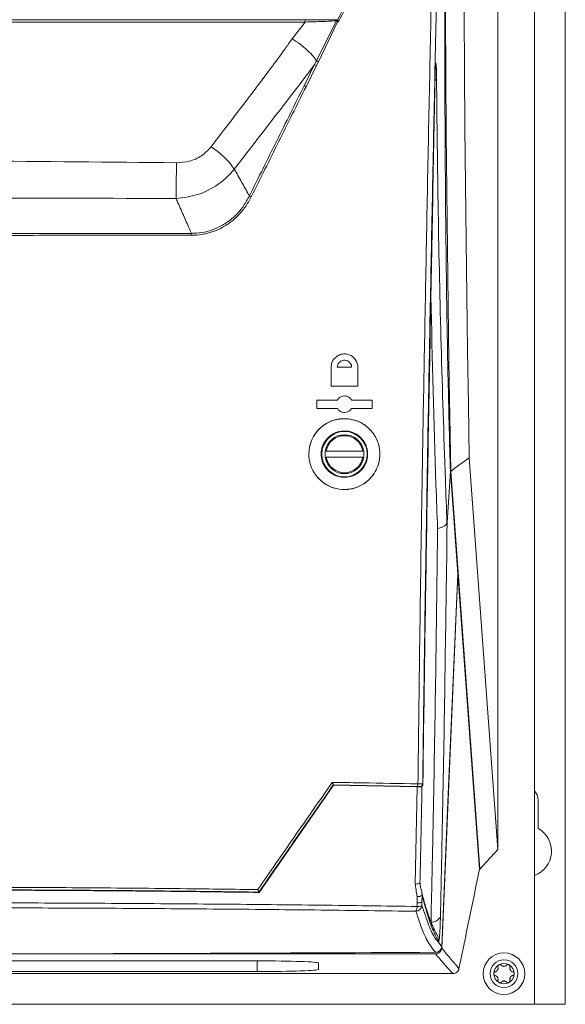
# Model space of a CAD drawing. Header units: millimetres. Extents: x 51 to 855, y 189 to 499.
# Tile 9 of 17: x 452 to 541, y 189 to 349. Entities that reach past the tile are written whole.
import ezdxf

# ---------------------------------------------------------------- set-up
doc = ezdxf.new("R2010")
doc.units = ezdxf.units.MM
doc.header["$LTSCALE"] = 3

msp = doc.modelspace()

# ---------------------------------------------------------------- linework, layer by layer
at = {"color": 7, "linetype": 'Continuous', "lineweight": 15}
for p, q in [((535.56, 188.7), (535.56, 498.7)), ((540.56, 188.7), (540.56, 498.7)), ((529.56, 213.96), (529.56, 473.24)), ((372.49, 349.38), (498.13, 349.38)), ((498.13, 349.04), (372.49, 349.04)), ((496.02, 346.3), (498.13, 349.04)), ((499.98, 342.69), (503.21, 349.18)), ((503.39, 349.06), (500.3, 342.54)), ((503.19, 349.42), (503.46, 349.42)), ((503.59, 349.06), (503.39, 349.06)), ((499.68, 342.09), (499.98, 342.69)), ((500.3, 342.54), (500, 341.93)), ((497.97, 338.64), (499.68, 342.09)), ((500, 341.93), (498.28, 338.49)), ((502.37, 289.62), (502.37, 292.68)), ((505.72, 292.68), (503.38, 292.68)), ((506.73, 292.68), (506.73, 289.62)), ((506.73, 289.62), (502.37, 289.62)), ((500.05, 287.33), (503.38, 287.33)), ((500.05, 285.98), (500.05, 287.33)), ((505.72, 287.33), (509.05, 287.33)), ((509.05, 287.33), (509.05, 285.98)), ((503.38, 285.98), (500.05, 285.98)), ((509.05, 285.98), (505.72, 285.98)), ((501.57, 279), (507.53, 279)), ((507.53, 278), (501.57, 278)), ((524.89, 277.91), (529.56, 213.96)), ((521.82, 275.69), (521.27, 267.34)), ((521.82, 275.69), (523.04, 258.98)), ((521.82, 275.69), (521.87, 275.69)), ((526.61, 210.74), (521.87, 275.69)), ((523.04, 258.98), (520.4, 197.88)), ((523.04, 258.98), (526.56, 210.74)), ((502.76, 224.46), (490.63, 206.95)), ((516.42, 224.27), (502.73, 224.52)), ((502.73, 224.52), (502.73, 224.52)), ((502.76, 224.46), (502.73, 224.52)), ((516.41, 224.21), (502.76, 224.46)), ((516.09, 208.33), (516.41, 224.21)), ((516.84, 224.19), (516.81, 224.23)), ((516.84, 224.19), (516.84, 224.19)), ((517.31, 224.71), (517.34, 224.68)), ((536.16, 217.39), (536.16, 222.1)), ((529.56, 213.96), (526.61, 210.74)), ((526.56, 210.74), (526.61, 210.74)), ((490.63, 206.95), (490.6, 207.01)), ((490.6, 207.01), (490.6, 207.01)), ((516.42, 205.25), (516.43, 206.29)), ((517.2, 206.47), (517.19, 205.41)), ((517.24, 206.21), (517.19, 205.44)), ((517.25, 206.23), (517.2, 206.61)), ((517.24, 206.21), (517.25, 206.23)), ((516.4, 204.67), (516.42, 205.25)), ((351.22, 196.92), (519.4, 196.92)), ((380.31, 195.79), (490.31, 195.79)), ((500.31, 195.44), (500.31, 194.39)), ((348.37, 193.7), (522.25, 193.7)), ((490.31, 194.04), (380.31, 194.04)), ((335.06, 188.7), (535.56, 188.7)), ((540.56, 188.7), (535.56, 188.7))]:
    msp.add_line(p, q, dxfattribs=at)
at = {"color": 106, "linetype": 'Continuous', "lineweight": 15}
for p, q in [((517.19, 206.79), (517.2, 206.47)), ((490.31, 194.04), (490.31, 195.79))]:
    msp.add_line(p, q, dxfattribs=at)
at = {"color": 7, "linetype": 'Continuous', "lineweight": 15, "flags": 128}
for points in [[(521.87, 275.69), (521.72, 284.6), (521.58, 293.64), (521.46, 302.8), (521.35, 312.08), (521.24, 321.45), (521.15, 330.92), (521.07, 340.47), (521, 350.09), (520.94, 359.77), (520.89, 369.51), (520.85, 379.28), (520.82, 389.09), (520.81, 398.91), (520.81, 408.75), (520.81, 418.58), (520.83, 428.4), (520.86, 438.19), (520.9, 447.96), (520.95, 457.68)], [(523.99, 455.31), (523.94, 445.83), (523.91, 436.31), (523.88, 426.76), (523.86, 417.19), (523.86, 407.61), (523.86, 398.02), (523.88, 388.45), (523.9, 378.9), (523.94, 369.37), (523.99, 359.89), (524.05, 350.45), (524.12, 341.08), (524.2, 331.77), (524.29, 322.54), (524.39, 313.4), (524.5, 304.36), (524.62, 295.42), (524.75, 286.6), (524.89, 277.91)], [(503.09, 349.22), (503.09, 349.27), (503.1, 349.3), (503.11, 349.34), (503.12, 349.37), (503.14, 349.39), (503.15, 349.41), (503.17, 349.42), (503.19, 349.42)], [(477.08, 320.23), (477.08, 320.75), (477.09, 321.36), (477.1, 322.06), (477.11, 322.83), (477.12, 323.63), (477.13, 324.45), (477.14, 325.28), (477.15, 326.07)], [(520.41, 198.14), (521.54, 224.32), (523.04, 258.98)], [(536.16, 222.1), (536, 222.9), (535.56, 223.56)]]:
    msp.add_lwpolyline(points, dxfattribs=at)
at = {"color": 106, "linetype": 'Continuous', "lineweight": 15, "flags": 128}
msp.add_lwpolyline([(516.09, 208.33), (516.33, 208.34), (516.55, 208.36), (516.72, 208.4), (516.82, 208.45), (516.86, 208.5), (516.86, 208.5)], dxfattribs=at)
at = {"color": 7, "linetype": 'Continuous', "lineweight": 15}
for centre, radius in [((504.55, 278.5), 3.7), ((530.56, 193.7), 3.4), ((530.56, 193.7), 2.25)]:
    msp.add_circle(centre, radius, dxfattribs=at)
for centre, radius, start, end in [((503.58, 348.75), 0.565, 114.5303, 130.3063), ((491.53, 325.11), 18.83, 63.2537, 64.3419), ((482.05, 306.04), 36.28, 63.4091, 63.9664), ((475.78, 317.59), 13.12, 34.6208, 57.6394), ((496.69, 335.44), 16.64, 242.6524, 243.8283), ((477.01, 314.28), 2.59, 359.0462, 6.0428), ((504.55, 278.5), 3.17, 90, 170.9422), ((504.55, 278.5), 3.02, 9.524, 170.476), ((504.55, 278.5), 3.17, 9.0478, 90), ((504.55, 278.5), 3.17, 170.9364, 189.0636), ((504.55, 278.5), 3.17, 350.9364, 9.0636), ((504.55, 278.5), 3.18, 189.063, 350.9174), ((504.55, 278.5), 3.02, 189.524, 350.476), ((515.91, 224.62), 0.625, 325.4224, 4.9288), ((516.81, 224.73), 0.502, 270.4083, 358.0508), ((516.84, 224.69), 0.502, 270.4118, 358.0518), ((534.06, 213.7), 4.25, 290.6673, 60.3884), ((516.56, 207.53), 1.24, 264.056, 301.1424), ((516.17, 204.88), 1, 271.1345, 356.9071), ((515.13, 204.58), 1.27, 326.3401, 3.9123), ((516.57, 205.81), 1.16, 261.5876, 301.2597), ((518.78, 203.69), 1.57, 265.5501, 334.5588), ((530.56, 193.7), 1.68, 120, 180), ((530.56, 193.7), 1.68, 60, 120), ((530.56, 193.7), 1.2, 87.0052, 92.9948), ((530.56, 195.52), 0.626, 264.2287, 275.7713), ((530.56, 193.7), 1.68, 0, 60), ((530.56, 193.7), 1.67, 180, 240), ((530.56, 193.7), 1.2, 147.0052, 152.9948), ((528.98, 194.61), 0.626, 324.2287, 335.7713), ((530.56, 193.7), 1.2, 207.0052, 212.9948), ((528.98, 192.78), 0.626, 24.2287, 35.7713), ((530.56, 193.7), 1.68, 300, 0), ((530.56, 193.7), 1.2, 27.0052, 32.9948), ((532.14, 194.61), 0.626, 204.2287, 215.7713), ((530.56, 193.7), 1.2, 327.0052, 332.9948), ((532.14, 192.78), 0.626, 144.2287, 155.7713), ((530.56, 193.7), 1.68, 240, 300), ((530.56, 191.87), 0.626, 84.2287, 95.7713), ((530.56, 193.7), 1.2, 267.0052, 272.9948)]:
    msp.add_arc(centre, radius, start, end, dxfattribs=at)
at = {"color": 106, "linetype": 'Continuous', "lineweight": 15}
for centre, radius, start, end in [((518.86, 340.01), 0.712, 311.4083, 351.2629), ((515.3, 206.28), 1.96, 357.1081, 14.1356), ((517.92, 199.03), 1.99, 357.0292, 29.8267)]:
    msp.add_arc(centre, radius, start, end, dxfattribs=at)
at = {"color": 7, "linetype": 'Continuous', "lineweight": 15}
for centre, start_param, end_param in [((490.31, 195.44), 0, 1.570796), ((490.31, 194.39), 4.712389, 6.283185)]:
    msp.add_ellipse(centre, major_axis=(10, 0), ratio=0.034921, start_param=start_param, end_param=end_param, dxfattribs=at)
for points, knots in [([(503.45, 349.42), (503.45, 349.42), (505.2, 352.94), (508.69, 360), (512.19, 367.05), (513.95, 370.58)], [0, 0, 0, 0, 0.0004923, 0.4987997, 1, 1, 1, 1]), ([(514.24, 370.54), (512.47, 366.98), (508.92, 359.83), (505.37, 352.66), (503.59, 349.06)], [0, 0, 0, 0, 0.497324, 1, 1, 1, 1]), ([(516.53, 224.67), (516.6, 230.55), (516.74, 242.31), (516.99, 260.03), (517.27, 277.79), (517.59, 295.88), (517.93, 314.28), (518.3, 333), (518.68, 351.76), (518.94, 364.29), (519.07, 370.55)], [0, 0, 0, 0, 0.122005, 0.24401, 0.366191, 0.488372, 0.616136, 0.7439, 0.871951, 1, 1, 1, 1]), ([(519.93, 370.54), (519.8, 364.29), (519.53, 351.81), (519.14, 333.09), (518.76, 314.39), (518.41, 295.98), (518.09, 277.89), (517.79, 260.12), (517.53, 242.38), (517.38, 230.6), (517.31, 224.71)], [0, 0, 0, 0, 0.127612, 0.255225, 0.383177, 0.511129, 0.633259, 0.755389, 0.877694, 1, 1, 1, 1]), ([(520.84, 369.63), (520.86, 363.52), (520.89, 351.27), (520.93, 334.23), (521.03, 318.47), (521.2, 303.97), (521.45, 289.66), (521.69, 280.35), (521.82, 275.69)], [0, 0, 0, 0, 0.188128, 0.376978, 0.531713, 0.68685, 0.843216, 1, 1, 1, 1]), ([(498.13, 349.38), (498.67, 349.38), (499.77, 349.38), (501.48, 349.4), (502.59, 349.42), (503.19, 349.42)], [0, 0, 0, 0, 0.309499, 0.627832, 1, 1, 1, 1]), ([(498.13, 349.38), (498.13, 349.38), (498.13, 349.38), (498.13, 349.36), (498.13, 349.32), (498.13, 349.28), (498.13, 349.22), (498.13, 349.16), (498.13, 349.1), (498.13, 349.06), (498.13, 349.04)], [0, 0, 0, 0, 0.1250082, 0.2499937, 0.3750043, 0.5000059, 0.6249977, 0.7500012, 0.8749997, 1, 1, 1, 1]), ([(503.09, 349.22), (503.02, 349.22), (502.35, 349.19), (500.75, 349.12), (499.11, 349.07), (498.13, 349.04)], [0, 0, 0, 0, 0.040883, 0.429643, 1, 1, 1, 1]), ([(503.21, 349.18), (503.21, 349.19), (503.19, 349.21), (503.14, 349.22), (503.11, 349.22), (503.09, 349.22)], [0, 0, 0, 0, 0.214987, 0.550696, 1, 1, 1, 1]), ([(503.19, 349.42), (503.21, 349.42), (503.25, 349.42), (503.3, 349.37), (503.33, 349.32), (503.34, 349.28), (503.35, 349.27)], [0, 0, 0, 0, 0.3587764, 0.5803027, 0.8470167, 1, 1, 1, 1]), ([(503.21, 349.18), (503.25, 349.16), (503.3, 349.12), (503.36, 349.08), (503.39, 349.06), (503.39, 349.06)], [0, 0, 0, 0, 0.550645, 0.982202, 1, 1, 1, 1]), ([(503.35, 349.27), (503.35, 349.25), (503.36, 349.2), (503.38, 349.13), (503.39, 349.08), (503.39, 349.06), (503.39, 349.06)], [0, 0, 0, 0, 0.264456, 0.819144, 0.982196, 1, 1, 1, 1]), ([(503.45, 349.42), (503.45, 349.41), (503.44, 349.39), (503.46, 349.34), (503.49, 349.27), (503.54, 349.17), (503.57, 349.1), (503.59, 349.06), (503.59, 349.06)], [0, 0, 0, 0, 0.175049, 0.349662, 0.537859, 0.753886, 0.992159, 1, 1, 1, 1]), ([(482.8, 328.67), (486.05, 332.92), (490.11, 338.23), (494.48, 344.13), (495.64, 345.76), (496.02, 346.3)], [0, 0, 0, 0, 0.727625, 0.909533, 1, 1, 1, 1]), ([(499.98, 342.69), (499.83, 342.93), (499.5, 343.45), (498.58, 344.39), (497.38, 345.41), (496.47, 346.01), (496.02, 346.3)], [0, 0, 0, 0, 0.220088, 0.480058, 0.740029, 1, 1, 1, 1]), ([(499.98, 342.69), (500, 342.68), (500.03, 342.67), (500.11, 342.63), (500.21, 342.59), (500.27, 342.56), (500.3, 342.54)], [0, 0, 0, 0, 0.250014, 0.500004, 0.749996, 1, 1, 1, 1]), ([(519.29, 338.69), (519.3, 339.11), (519.32, 339.94), (519.36, 341.02), (519.39, 341.76), (519.42, 342.16), (519.45, 342.36), (519.48, 342.37), (519.51, 342.08), (519.55, 341.31), (519.56, 340.48), (519.56, 339.9)], [0, 0, 0, 0, 0.143566, 0.287376, 0.37474, 0.431705, 0.492848, 0.553689, 0.657791, 0.760919, 1, 1, 1, 1]), ([(499.68, 342.09), (499.39, 341.71), (498.31, 340.26), (493.96, 334.58), (489.85, 329.28), (486.58, 325.04)], [0, 0, 0, 0, 0.0669859, 0.2554964, 1, 1, 1, 1]), ([(519.3, 338.97), (519.31, 339.16), (519.32, 339.69), (519.34, 340.48), (519.37, 341.23), (519.39, 341.7), (519.41, 341.93), (519.42, 342.01), (519.42, 342.01), (519.42, 342.01)], [0, 0, 0, 0, 0.1633314, 0.445683, 0.6632204, 0.8219795, 0.9152304, 0.9728853, 1, 1, 1, 1]), ([(519.56, 339.9), (519.64, 332.61), (519.87, 310.74), (520.56, 286.56), (521.18, 269.66), (521.26, 267.3)], [0, 0, 0, 0, 0.300686, 0.902139, 1, 1, 1, 1]), ([(489.04, 320.66), (490.53, 323.66), (493.5, 329.65), (496.48, 335.65), (497.97, 338.64)], [0, 0, 0, 0, 0.500016, 1, 1, 1, 1]), ([(498.28, 338.49), (496.79, 335.49), (493.81, 329.5), (490.84, 323.5), (489.35, 320.51)], [0, 0, 0, 0, 0.499989, 1, 1, 1, 1]), ([(517.34, 224.68), (517.36, 226.36), (517.48, 235.27), (517.71, 251.42), (518.07, 273.18), (518.47, 295.01), (518.88, 316.85), (519.16, 331.41), (519.29, 338.69)], [0, 0, 0, 0, 0.044727, 0.235811, 0.426895, 0.617925, 0.808969, 1, 1, 1, 1]), ([(477.15, 326.07), (477.86, 326.12), (479.3, 326.21), (481.33, 327.11), (482.31, 328.15), (482.8, 328.67)], [0, 0, 0, 0, 0.323332, 0.661533, 1, 1, 1, 1]), ([(393.47, 326.07), (401.97, 326.17), (418.97, 326.35), (446.87, 326.38), (466.26, 326.18), (477.15, 326.07)], [0, 0, 0, 0, 0.304775, 0.609528, 1, 1, 1, 1]), ([(486.58, 325.04), (486.19, 324.59), (485.4, 323.66), (483.46, 322.12), (480.68, 320.69), (478.26, 320.38), (477.08, 320.23)], [0, 0, 0, 0, 0.16889, 0.342303, 0.680702, 1, 1, 1, 1]), ([(486.58, 325.04), (486.98, 324.34), (487.76, 322.94), (488.58, 321.48), (489, 320.73), (489.04, 320.66)], [0, 0, 0, 0, 0.485484, 0.952382, 1, 1, 1, 1]), ([(477.08, 320.23), (466.21, 320.27), (446.85, 320.33), (419, 320.32), (402.03, 320.26), (393.54, 320.23)], [0, 0, 0, 0, 0.390449, 0.695261, 1, 1, 1, 1]), ([(479.58, 314.55), (479.46, 314.82), (479.03, 315.81), (478.25, 317.57), (477.54, 319.19), (477.14, 320.1), (477.08, 320.23)], [0, 0, 0, 0, 0.144017, 0.519449, 0.930491, 1, 1, 1, 1]), ([(479.58, 314.55), (479.86, 314.56), (480.72, 314.57), (482.15, 314.82), (483.86, 315.4), (485.46, 316.33), (486.91, 317.55), (488.14, 319), (488.74, 320.11), (489.04, 320.66)], [0, 0, 0, 0, 0.070605, 0.217792, 0.36495, 0.523872, 0.682858, 0.841379, 1, 1, 1, 1]), ([(489.35, 320.51), (489.04, 319.94), (488.41, 318.81), (487.14, 317.32), (485.65, 316.07), (483.99, 315.12), (482.24, 314.52), (480.77, 314.26), (479.88, 314.24), (479.6, 314.23)], [0, 0, 0, 0, 0.15838, 0.316665, 0.475742, 0.634758, 0.782055, 0.92938, 1, 1, 1, 1]), ([(479.6, 314.23), (474.32, 314.23), (463.76, 314.23), (448.44, 314.22), (433.67, 314.22), (419.45, 314.22), (405.23, 314.23), (395.76, 314.23), (391.02, 314.23)], [0, 0, 0, 0, 0.1790931, 0.3583707, 0.5184473, 0.6786557, 0.8392614, 1, 1, 1, 1]), ([(391.04, 314.55), (395.77, 314.55), (405.23, 314.55), (419.45, 314.55), (433.67, 314.55), (448.43, 314.55), (463.74, 314.55), (474.3, 314.55), (479.58, 314.55)], [0, 0, 0, 0, 0.160608, 0.321346, 0.481422, 0.641628, 0.820723, 1, 1, 1, 1]), ([(502.37, 292.68), (502.39, 292.92), (502.44, 293.41), (502.81, 294.06), (503.35, 294.55), (504.02, 294.84), (504.76, 294.9), (505.48, 294.7), (506.1, 294.28), (506.54, 293.67), (506.72, 293.1), (506.73, 292.77), (506.73, 292.68)], [0, 0, 0, 0, 0.105418, 0.210867, 0.315692, 0.420666, 0.526797, 0.634638, 0.744044, 0.854166, 0.963766, 1, 1, 1, 1]), ([(503.38, 292.68), (503.39, 292.81), (503.42, 293.07), (503.62, 293.42), (503.91, 293.68), (504.27, 293.84), (504.66, 293.87), (505.05, 293.77), (505.38, 293.54), (505.62, 293.21), (505.71, 292.9), (505.72, 292.73), (505.72, 292.68)], [0, 0, 0, 0, 0.105396, 0.210824, 0.315622, 0.420584, 0.526728, 0.6346, 0.744025, 0.854136, 0.963706, 1, 1, 1, 1]), ([(503.38, 287.33), (503.47, 287.45), (503.64, 287.69), (504.04, 287.93), (504.48, 288.03), (504.94, 287.97), (505.35, 287.77), (505.6, 287.52), (505.7, 287.36), (505.72, 287.33)], [0, 0, 0, 0, 0.1569476, 0.3138687, 0.4716706, 0.631934, 0.7949771, 0.9599174, 1, 1, 1, 1]), ([(505.72, 285.98), (505.63, 285.86), (505.46, 285.61), (505.06, 285.38), (504.62, 285.28), (504.16, 285.33), (503.75, 285.53), (503.5, 285.78), (503.4, 285.95), (503.38, 285.98)], [0, 0, 0, 0, 0.156882, 0.313734, 0.47155, 0.631927, 0.795076, 0.960018, 1, 1, 1, 1]), ([(504.01, 284.29), (504.67, 284.28), (506, 284.27), (507.83, 283.41), (509.28, 282.04), (510.19, 280.23), (510.44, 278.23), (510, 276.28), (508.96, 274.61), (507.44, 273.38), (505.62, 272.71), (503.66, 272.67), (501.78, 273.29), (500.19, 274.51), (499.09, 276.21), (498.63, 278.17), (498.86, 280.16), (499.73, 281.95), (501.12, 283.32), (502.63, 284.08), (503.63, 284.23), (504.01, 284.29)], [0, 0, 0, 0, 0.0544935, 0.1089602, 0.1640526, 0.2193759, 0.2741553, 0.3278478, 0.3804604, 0.43253, 0.4848101, 0.5379108, 0.5920572, 0.6470227, 0.702242, 0.7570631, 0.8110252, 0.8640382, 0.9163934, 0.9686353, 1, 1, 1, 1]), ([(505.23, 284.26), (504.58, 284.27), (503.28, 284.31), (501.44, 283.53), (499.96, 282.23), (499, 280.53), (498.64, 278.61), (498.93, 276.68), (499.84, 274.94), (501.3, 273.58), (503.14, 272.78), (505.15, 272.65), (507.08, 273.2), (508.7, 274.35), (509.84, 275.95), (510.38, 277.81), (510.3, 279.75), (509.58, 281.57), (508.28, 283.07), (506.74, 283.97), (505.66, 284.18), (505.23, 284.26)], [0, 0, 0, 0, 0.05363, 0.107291, 0.160217, 0.212519, 0.264786, 0.317582, 0.371258, 0.425838, 0.480992, 0.536119, 0.590568, 0.643956, 0.69639, 0.748435, 0.800844, 0.854204, 0.908676, 0.9639, 1, 1, 1, 1]), ([(505, 282.27), (504.57, 282.28), (503.72, 282.3), (502.51, 281.79), (501.54, 280.94), (500.91, 279.83), (500.68, 278.58), (500.87, 277.31), (501.47, 276.17), (502.42, 275.28), (503.63, 274.76), (504.94, 274.67), (506.21, 275.03), (507.27, 275.78), (508.01, 276.83), (508.37, 278.05), (508.31, 279.32), (507.84, 280.51), (506.99, 281.49), (505.98, 282.08), (505.28, 282.22), (505, 282.27)], [0, 0, 0, 0, 0.053664, 0.107358, 0.160305, 0.212596, 0.264831, 0.317602, 0.371282, 0.425892, 0.481078, 0.536207, 0.590627, 0.643985, 0.696419, 0.748494, 0.800932, 0.854294, 0.908737, 0.963929, 1, 1, 1, 1]), ([(519.73, 266.39), (519.74, 266.39), (519.9, 266.41), (520.26, 266.48), (520.74, 266.67), (521.14, 266.96), (521.22, 267.19), (521.26, 267.3)], [0, 0, 0, 0, 0.017673, 0.189564, 0.459736, 0.729866, 1, 1, 1, 1]), ([(521.27, 267.34), (521.27, 267.34), (521.27, 263.95), (521.08, 253.3), (520.86, 235.27), (520.5, 217.21), (520.27, 206.45), (520.2, 203.01)], [0, 0, 0, 0, 0.000001, 0.157412, 0.498652, 0.839869, 1, 1, 1, 1]), ([(521.26, 267.3), (521.26, 267.31), (521.27, 267.32), (521.27, 267.33), (521.27, 267.34)], [0, 0, 0, 0, 0.576568, 1, 1, 1, 1]), ([(518.66, 202.12), (518.73, 205.56), (518.97, 216.31), (519.31, 234.38), (519.58, 252.37), (519.69, 263.03), (519.73, 266.39)], [0, 0, 0, 0, 0.160268, 0.501756, 0.843244, 1, 1, 1, 1]), ([(490.41, 207.42), (492.39, 210.28), (496.43, 216.12), (500.49, 221.95), (502.56, 224.93)], [0, 0, 0, 0, 0.489479, 1, 1, 1, 1]), ([(502.73, 224.52), (502.73, 224.52), (500.71, 221.61), (496.66, 215.78), (492.62, 209.94), (490.6, 207.01)], [0, 0, 0, 0, 0.0000839, 0.4983833, 1, 1, 1, 1]), ([(502.56, 224.93), (502.89, 224.93), (504.52, 224.9), (509.19, 224.82), (513.51, 224.73), (516.53, 224.67)], [0, 0, 0, 0, 0.070056, 0.350284, 1, 1, 1, 1]), ([(502.56, 224.93), (502.56, 224.93), (502.58, 224.89), (502.63, 224.79), (502.68, 224.67), (502.72, 224.56), (502.73, 224.54), (502.73, 224.52)], [0, 0, 0, 0, 0.0072857, 0.2252675, 0.4987495, 0.7489353, 1, 1, 1, 1]), ([(516.41, 224.21), (516.51, 224.2), (516.67, 224.2), (516.8, 224.19), (516.84, 224.19)], [0, 0, 0, 0, 0.664503, 1, 1, 1, 1]), ([(516.81, 224.23), (516.8, 224.23), (516.79, 224.24), (516.71, 224.25), (516.58, 224.26), (516.48, 224.26), (516.42, 224.27)], [0, 0, 0, 0, 0.226817, 0.488255, 0.744013, 1, 1, 1, 1]), ([(516.53, 224.67), (516.64, 224.68), (516.85, 224.68), (517.1, 224.69), (517.26, 224.7), (517.29, 224.71), (517.31, 224.71)], [0, 0, 0, 0, 0.258894, 0.515595, 0.775688, 1, 1, 1, 1]), ([(517.1, 224.25), (517.07, 224.23), (517.01, 224.19), (516.9, 224.19), (516.84, 224.19)], [0, 0, 0, 0, 0.435147, 1, 1, 1, 1]), ([(516.86, 208.5), (516.9, 210.32), (517.02, 215.61), (517.12, 220.92), (517.19, 224.4)], [0, 0, 0, 0, 0.344874, 1, 1, 1, 1]), ([(517.1, 224.24), (517.14, 224.27), (517.22, 224.33), (517.32, 224.48), (517.34, 224.6), (517.35, 224.67)], [0, 0, 0, 0, 0.310044, 0.645704, 1, 1, 1, 1]), ([(490.63, 206.95), (485.51, 207.02), (475.28, 207.15), (459.82, 207.28), (444.22, 207.34), (428.5, 207.35), (412.69, 207.29), (396.5, 207.17), (385.64, 207.03), (379.99, 206.95)], [0, 0, 0, 0, 0.139643, 0.279357, 0.419001, 0.561286, 0.703645, 0.845929, 1, 1, 1, 1]), ([(490.6, 207.01), (486.03, 207.07), (476.89, 207.19), (463.07, 207.31), (449.18, 207.38), (435.27, 207.41), (421.41, 207.38), (407.59, 207.31), (393.78, 207.19), (384.61, 207.07), (380.02, 207.01)], [0, 0, 0, 0, 0.124769, 0.249538, 0.375122, 0.500705, 0.625126, 0.749546, 0.874773, 1, 1, 1, 1]), ([(380.21, 207.42), (386.28, 207.5), (398.44, 207.65), (416.81, 207.78), (429.79, 207.81), (439.39, 207.81), (448.4, 207.8), (462.25, 207.73), (477.19, 207.6), (486.55, 207.47), (490.41, 207.42)], [0, 0, 0, 0, 0.166386, 0.332892, 0.499279, 0.518054, 0.59316, 0.743578, 0.893996, 1, 1, 1, 1]), ([(490.41, 207.42), (490.41, 207.42), (490.44, 207.37), (490.48, 207.28), (490.54, 207.15), (490.59, 207.05), (490.59, 207.03), (490.6, 207.01)], [0, 0, 0, 0, 0.007207, 0.237223, 0.506351, 0.752747, 1, 1, 1, 1]), ([(516.43, 206.29), (516.35, 206.66), (516.21, 207.33), (516.13, 208.02), (516.09, 208.33)], [0, 0, 0, 0, 0.548981, 1, 1, 1, 1]), ([(517.19, 206.79), (517.16, 207.01), (517.09, 207.46), (516.88, 208), (516.88, 208.37), (516.88, 208.5)], [0, 0, 0, 0, 0.369332, 0.762719, 1, 1, 1, 1]), ([(517.19, 206.77), (517.19, 206.77), (517.2, 206.74), (517.2, 206.73), (517.2, 206.74), (517.19, 206.79), (517.19, 206.8)], [0, 0, 0, 0, 0.012967, 0.364788, 0.767422, 1, 1, 1, 1]), ([(519.66, 200.02), (519.59, 200.13), (519.36, 200.53), (518.95, 201.41), (518.4, 202.77), (517.84, 204.46), (517.43, 205.84), (517.22, 206.68), (517.19, 206.78)], [0, 0, 0, 0, 0.082407, 0.291085, 0.510349, 0.736583, 0.967583, 1, 1, 1, 1]), ([(517.2, 206.74), (517.2, 206.73), (517.22, 206.67), (517.22, 206.64), (517.22, 206.62)], [0, 0, 0, 0, 0.26813, 1, 1, 1, 1]), ([(517.25, 206.23), (517.24, 206.25), (517.22, 206.3), (517.21, 206.4), (517.2, 206.47)], [0, 0, 0, 0, 0.305349, 1, 1, 1, 1]), ([(517.25, 206.18), (517.25, 206.19), (517.25, 206.2), (517.24, 206.21), (517.24, 206.21)], [0, 0, 0, 0, 0.99965, 1, 1, 1, 1]), ([(519.91, 198.92), (519.62, 199.49), (519.02, 200.65), (518.12, 203.06), (517.54, 205.14), (517.25, 206.18)], [0, 0, 0, 0, 0.31912, 0.659566, 1, 1, 1, 1]), ([(354.22, 204.67), (359.67, 204.74), (370.57, 204.9), (387.17, 205.06), (403.94, 205.19), (420.49, 205.25), (436.73, 205.27), (452.63, 205.25), (468.6, 205.17), (484.59, 205.05), (500.59, 204.89), (511.13, 204.74), (516.4, 204.67)], [0, 0, 0, 0, 0.1024, 0.204799, 0.30819, 0.41158, 0.508669, 0.605809, 0.702897, 0.801913, 0.900984, 1, 1, 1, 1]), ([(516.19, 203.88), (511.04, 203.95), (500.73, 204.09), (485.09, 204.24), (469.24, 204.36), (453.21, 204.43), (437.04, 204.46), (420.69, 204.44), (404.18, 204.38), (387.51, 204.26), (370.89, 204.1), (359.92, 203.95), (354.43, 203.88)], [0, 0, 0, 0, 0.097087, 0.194226, 0.291313, 0.39033, 0.489402, 0.58842, 0.69082, 0.793221, 0.89661, 1, 1, 1, 1]), ([(516.42, 205.25), (516.44, 205.25), (516.51, 205.26), (516.7, 205.27), (516.93, 205.3), (517.13, 205.35), (517.17, 205.39), (517.19, 205.41)], [0, 0, 0, 0, 0.031623, 0.19474, 0.463169, 0.731585, 1, 1, 1, 1]), ([(517.19, 205.44), (517.19, 205.44), (517.17, 205.24), (517.17, 205.03), (517.17, 204.82)], [0, 0, 0, 0, 0.000098, 1, 1, 1, 1]), ([(517.17, 204.82), (517.55, 203.7), (518.34, 201.39), (519.19, 199.54), (520.41, 198.14), (520.41, 198.14), (520.41, 198.14)], [0, 0, 0, 0, 0.351915, 0.7262, 0.999999, 1, 1, 1, 1]), ([(517.19, 205.41), (517.19, 205.41), (517.19, 205.42), (517.19, 205.43), (517.19, 205.44), (517.19, 205.44)], [0, 0, 0, 0, 0.237194, 0.545206, 1, 1, 1, 1]), ([(519.42, 197.18), (519.12, 197.53), (518.4, 198.36), (517.3, 200.5), (516.56, 202.77), (516.19, 203.88)], [0, 0, 0, 0, 0.274988, 0.648656, 1, 1, 1, 1]), ([(520.2, 203.01), (520.19, 202.71), (520.17, 202.09), (520.14, 201.16), (520.09, 200.36), (520.05, 199.72), (520, 199.23), (519.95, 198.92), (519.92, 198.92), (519.91, 198.92)], [0, 0, 0, 0, 0.173802, 0.359243, 0.478162, 0.591624, 0.719353, 0.846437, 1, 1, 1, 1]), ([(519.4, 196.92), (519.53, 196.92), (519.66, 196.94), (519.89, 197.04), (520, 197.11), (520.27, 197.38), (520.38, 197.62), (520.4, 197.88)], [0, 0, 0, 0, 0.25, 0.25, 0.5, 0.5, 1, 1, 1, 1]), ([(520.41, 198.14), (520.39, 198.02), (520.36, 197.8), (520.17, 197.5), (519.9, 197.29), (519.64, 197.19), (519.47, 197.18), (519.42, 197.18)], [0, 0, 0, 0, 0.226115, 0.452334, 0.675903, 0.895962, 1, 1, 1, 1]), ([(520.4, 197.88), (520.85, 197.33), (521.31, 196.78), (522.01, 195.95), (522.25, 195.67), (522.73, 195.1), (522.97, 194.81), (523.22, 194.49)], [0, 0, 0, 0, 0.5, 0.5, 0.75, 0.75, 1, 1, 1, 1]), ([(522.25, 193.7), (521.98, 193.96), (521.74, 194.23), (521.26, 194.77), (521.02, 195.04), (520.32, 195.85), (519.86, 196.38), (519.4, 196.92)], [0, 0, 0, 0, 0.25, 0.25, 0.5, 0.5, 1, 1, 1, 1]), ([(523.22, 194.49), (523.18, 194.27), (523.05, 194.06), (522.7, 193.77), (522.48, 193.7), (522.25, 193.7)], [0, 0, 0, 0, 0.5, 0.5, 1, 1, 1, 1]), ([(529.58, 194.79), (529.59, 194.72), (529.62, 194.6), (529.59, 194.45), (529.56, 194.37), (529.55, 194.35)], [0, 0, 0, 0, 0.470139, 0.863221, 1, 1, 1, 1]), ([(529.72, 195.15), (529.72, 195.14), (529.68, 195.12), (529.63, 195.07), (529.58, 194.99), (529.56, 194.89), (529.57, 194.82), (529.58, 194.79)], [0, 0, 0, 0, 0.040587, 0.263822, 0.488511, 0.724464, 1, 1, 1, 1]), ([(530.11, 195.09), (530.08, 195.11), (530.02, 195.16), (529.91, 195.19), (529.81, 195.19), (529.75, 195.16), (529.72, 195.15)], [0, 0, 0, 0, 0.275553, 0.551932, 0.806638, 1, 1, 1, 1]), ([(530.5, 194.9), (530.43, 194.91), (530.31, 194.93), (530.18, 195.01), (530.12, 195.07), (530.11, 195.09)], [0, 0, 0, 0, 0.408999, 0.815629, 1, 1, 1, 1]), ([(531.01, 195.09), (530.96, 195.05), (530.87, 194.96), (530.73, 194.91), (530.64, 194.9), (530.62, 194.9)], [0, 0, 0, 0, 0.470122, 0.863216, 1, 1, 1, 1]), ([(531.4, 195.15), (531.39, 195.15), (531.36, 195.17), (531.29, 195.19), (531.19, 195.19), (531.09, 195.16), (531.04, 195.11), (531.01, 195.09)], [0, 0, 0, 0, 0.040587, 0.263817, 0.488511, 0.724484, 1, 1, 1, 1]), ([(531.54, 194.79), (531.55, 194.82), (531.56, 194.89), (531.53, 195), (531.47, 195.09), (531.42, 195.13), (531.4, 195.15)], [0, 0, 0, 0, 0.275553, 0.551949, 0.806648, 1, 1, 1, 1]), ([(531.57, 194.35), (531.55, 194.41), (531.51, 194.53), (531.51, 194.68), (531.53, 194.76), (531.54, 194.79)], [0, 0, 0, 0, 0.4089947, 0.8156395, 1, 1, 1, 1]), ([(529.12, 194), (529.09, 193.99), (529.02, 193.96), (528.94, 193.88), (528.89, 193.79), (528.89, 193.72), (528.89, 193.7)], [0, 0, 0, 0, 0.275544, 0.551934, 0.806619, 1, 1, 1, 1]), ([(528.89, 193.7), (528.89, 193.69), (528.89, 193.65), (528.9, 193.58), (528.95, 193.5), (529.03, 193.43), (529.09, 193.4), (529.12, 193.39)], [0, 0, 0, 0, 0.040584, 0.263818, 0.488512, 0.724468, 1, 1, 1, 1]), ([(529.49, 194.24), (529.44, 194.19), (529.36, 194.1), (529.23, 194.03), (529.15, 194.01), (529.12, 194)], [0, 0, 0, 0, 0.4089998, 0.8156288, 1, 1, 1, 1]), ([(529.12, 193.39), (529.19, 193.37), (529.31, 193.33), (529.42, 193.23), (529.47, 193.16), (529.49, 193.15)], [0, 0, 0, 0, 0.470134, 0.86323, 1, 1, 1, 1]), ([(529.55, 193.04), (529.57, 192.98), (529.61, 192.86), (529.61, 192.71), (529.59, 192.63), (529.58, 192.6)], [0, 0, 0, 0, 0.4089947, 0.8156395, 1, 1, 1, 1]), ([(531.54, 192.6), (531.53, 192.67), (531.5, 192.79), (531.53, 192.94), (531.56, 193.02), (531.57, 193.04)], [0, 0, 0, 0, 0.470139, 0.863221, 1, 1, 1, 1]), ([(532, 194), (531.93, 194.02), (531.81, 194.06), (531.7, 194.16), (531.65, 194.23), (531.63, 194.24)], [0, 0, 0, 0, 0.470119, 0.863221, 1, 1, 1, 1]), ([(531.63, 193.15), (531.68, 193.2), (531.76, 193.29), (531.89, 193.36), (531.97, 193.38), (532, 193.39)], [0, 0, 0, 0, 0.408981, 0.815641, 1, 1, 1, 1]), ([(532.24, 193.7), (532.23, 193.7), (532.23, 193.74), (532.22, 193.81), (532.17, 193.89), (532.09, 193.97), (532.03, 193.99), (532, 194)], [0, 0, 0, 0, 0.040582, 0.263839, 0.488496, 0.724477, 1, 1, 1, 1]), ([(532, 193.39), (532.03, 193.4), (532.1, 193.43), (532.18, 193.51), (532.23, 193.6), (532.23, 193.67), (532.24, 193.7)], [0, 0, 0, 0, 0.2755535, 0.5519528, 0.8066469, 1, 1, 1, 1]), ([(529.58, 192.6), (529.57, 192.57), (529.56, 192.5), (529.59, 192.39), (529.65, 192.3), (529.7, 192.26), (529.72, 192.24)], [0, 0, 0, 0, 0.275553, 0.551949, 0.806648, 1, 1, 1, 1]), ([(529.72, 192.24), (529.73, 192.24), (529.76, 192.22), (529.83, 192.2), (529.93, 192.2), (530.03, 192.23), (530.08, 192.28), (530.11, 192.3)], [0, 0, 0, 0, 0.0405873, 0.2638355, 0.4885147, 0.7244999, 1, 1, 1, 1]), ([(530.11, 192.3), (530.16, 192.34), (530.25, 192.43), (530.39, 192.48), (530.48, 192.49), (530.5, 192.49)], [0, 0, 0, 0, 0.470131, 0.863218, 1, 1, 1, 1]), ([(530.62, 192.49), (530.69, 192.48), (530.81, 192.46), (530.94, 192.38), (531, 192.32), (531.01, 192.3)], [0, 0, 0, 0, 0.4089912, 0.8156129, 1, 1, 1, 1]), ([(531.01, 192.3), (531.04, 192.28), (531.1, 192.23), (531.21, 192.2), (531.31, 192.2), (531.37, 192.23), (531.4, 192.24)], [0, 0, 0, 0, 0.275539, 0.551924, 0.806635, 1, 1, 1, 1]), ([(531.4, 192.24), (531.4, 192.25), (531.44, 192.27), (531.49, 192.32), (531.54, 192.4), (531.56, 192.5), (531.55, 192.57), (531.54, 192.6)], [0, 0, 0, 0, 0.040586, 0.263808, 0.488486, 0.724467, 1, 1, 1, 1])]:
    msp.add_open_spline(points, degree=3, knots=knots, dxfattribs=at)
at = {"color": 106, "linetype": 'Continuous', "lineweight": 15}
msp.add_open_spline([(519.73, 266.39), (519.64, 268.74), (519.18, 281.35), (518.88, 293.98), (518.64, 304.25)], degree=3, knots=[0, 0, 0, 0, 0.186592, 1, 1, 1, 1], dxfattribs=at)
at = {"color": 7, "linetype": 'Continuous', "lineweight": 15}
for points in [[(521.87, 275.69), (522.87, 276.43), (523.88, 277.17), (524.89, 277.91)], [(526.56, 210.74), (525.45, 205.33), (524.34, 199.91), (523.22, 194.49)], [(519.42, 197.18), (491.38, 197.05), (435.31, 196.79), (379.24, 197.05), (351.2, 197.18)]]:
    msp.add_open_spline(points, degree=3, dxfattribs=at)

doc.saveas('drawing.dxf')
